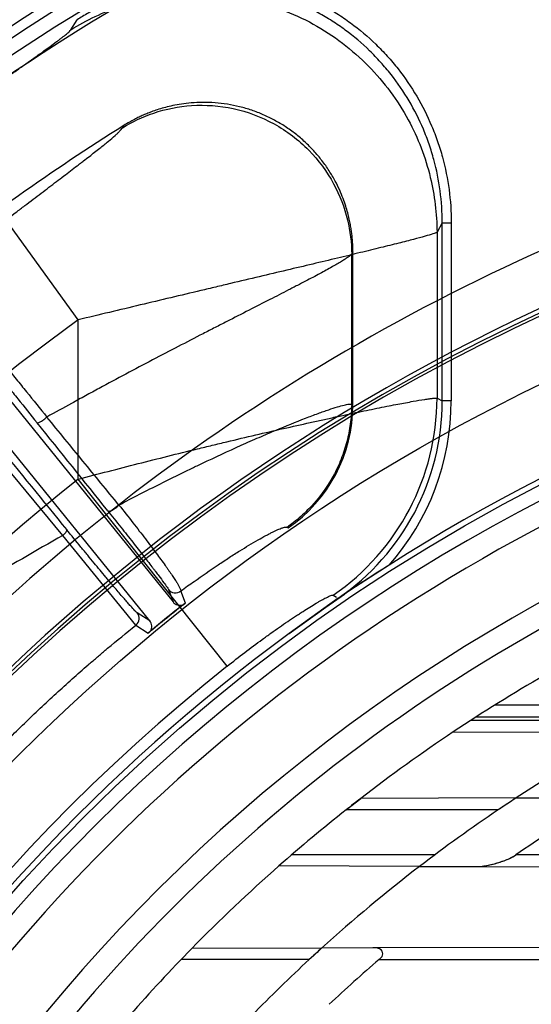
# Model space of a CAD drawing. Header units: millimetres. Extents: x 0 to 297, y 0 to 210.
# Tile 26 of 256: x 142.716 to 142.852, y 91.271 to 91.534. Entities that reach past the tile are written whole.
import ezdxf

# ---------------------------------------------------------------- set-up
doc = ezdxf.new("R2010")
doc.units = ezdxf.units.MM
doc.header["$LTSCALE"] = 16.335
doc.layers.get('0').update_dxf_attribs({"linetype": 'CONTINUOUS'})
for name, color, linetype in [('01_GLOBAL', 7, 'CONTINUOUS'), ('INTFCLR_144815', 7, 'CONTINUOUS'), ('INTFCLR_72935', 7, 'CONTINUOUS')]:
    doc.layers.add(name, color=color, linetype=linetype)

msp = doc.modelspace()

# ---------------------------------------------------------------- linework, layer by layer
at = {"color": 7, "linetype": 'Continuous'}
msp.add_circle((144.2368034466, 92.193132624), 3.04, dxfattribs=at)
at = {"color": 9, "linetype": 'Continuous'}
msp.add_arc((144.2368034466, 92.193132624), 3.001038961, 182.9674534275, 267.0325465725, dxfattribs=at)
at = {"layer": '01_GLOBAL', "color": 7, "linetype": 'Continuous'}
msp.add_circle((144.2368034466, 92.193132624), 3.08, dxfattribs=at)
at = {"layer": 'INTFCLR_144815', "color": 9, "linetype": 'Continuous'}
for p, q in [((142.7292260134, 91.53160526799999), (142.7308600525, 91.53427452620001)), ((142.731190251, 91.4539837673), (142.6937106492, 91.505753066)), ((142.7429875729, 91.50535820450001), (142.7433511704, 91.5059763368)), ((142.8284605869, 91.47996270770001), (142.8270586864, 91.477437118)), ((142.828460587, 91.4322935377), (142.828460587, 91.47996270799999)), ((142.828460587, 91.47996270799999), (142.8308572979, 91.47996270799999)), ((142.8308572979, 91.47996270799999), (142.8308572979, 91.4322935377)), ((142.8270586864, 91.477437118), (142.8270586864, 91.43303177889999)), ((142.8045797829, 91.4721736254), (142.804250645, 91.47157721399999)), ((142.8042506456, 91.4314227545), (142.8042506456, 91.47157707)), ((142.7311902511, 91.411369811), (142.7311902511, 91.4539837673)), ((142.8270586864, 91.43303177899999), (142.8284605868, 91.4322935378)), ((142.8042506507, 91.4314227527), (142.8045797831, 91.43124952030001)), ((142.8308572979, 91.4322935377), (142.828460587, 91.4322935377)), ((142.7270962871, 91.3963204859), (142.70781125, 91.4195085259)), ((142.7709627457, 91.36134052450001), (142.731190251, 91.411369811)), ((142.746567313, 91.37229836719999), (142.7270962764, 91.3963204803)), ((142.7552588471, 91.3818620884), (142.756508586, 91.3785200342)), ((142.7598263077, 91.37823446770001), (142.7586047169, 91.38148785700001)), ((142.7502914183, 91.37348547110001), (142.7468964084, 91.37564851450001)), ((142.7465673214, 91.3722983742), (142.7498809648, 91.37018088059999))]:
    msp.add_line(p, q, dxfattribs=at)
at = {"layer": 'INTFCLR_144815', "color": 6, "linetype": 'Continuous'}
for p, q in [((142.8045797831, 91.43124952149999), (142.8045797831, 91.4721736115)), ((142.6877201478, 91.4634666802), (142.7565085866, 91.3785200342)), ((142.7502914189, 91.37348547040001), (142.6815005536, 91.4584351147)), ((142.7869255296, 91.3984993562), (142.7872443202, 91.3983190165)), ((142.7993427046, 91.3803572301), (142.8002308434, 91.37983270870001)), ((142.7591937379, 91.37777329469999), (142.7597837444, 91.37820111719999)), ((142.8006742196, 91.3795706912), (142.7875254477, 91.3700903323)), ((142.7875254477, 91.3700903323), (142.797339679, 91.37717934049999)), ((142.7504635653, 91.3707037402), (142.7499262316, 91.3702187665))]:
    msp.add_line(p, q, dxfattribs=at)
at = {"layer": 'INTFCLR_144815', "color": 7, "linetype": 'Continuous'}
for p, q in [((142.8142576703, 91.3884075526), (142.8040249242, 91.38176174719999)), ((142.797339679, 91.37717934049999), (142.8023416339, 91.38063689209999)), ((142.8040249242, 91.38176174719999), (142.7973396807, 91.3771792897))]:
    msp.add_line(p, q, dxfattribs=at)
at = {"layer": 'INTFCLR_144815', "color": 6, "linetype": 'Continuous'}
for radius in [0.5104906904, 0.4864760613]:
    msp.add_circle((143.076579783, 90.97690896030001), radius, dxfattribs=at)
for centre, radius, start, end in [((143.076579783, 90.97690896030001), 0.7037433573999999, 313.9937911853, 154.5150993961), ((143.076579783, 90.97690896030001), 0.6797433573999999, 312.9543589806, 154.5144414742), ((143.076579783, 90.97690896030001), 0.6747273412, 71.6563998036, 156.0440844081), ((143.076579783, 90.97690896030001), 0.6638812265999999, 70.9981667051, 162.0018332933), ((143.076579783, 90.97690896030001), 0.6572577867, 108.7136429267, 257.7559644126), ((143.076579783, 90.97690896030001), 0.5288304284, 45.0000000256, 314.9999999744), ((143.076579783, 90.97690896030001), 0.5278840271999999, 44.999999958, 315.000000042), ((143.076579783, 90.97690896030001), 0.5271191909, 44.99999997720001, 315.0000000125), ((143.0769374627, 90.9761686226), 0.62608, 122.1960171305, 128.3949436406), ((143.076579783, 90.97690896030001), 0.488, 100.6326298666, 122.5166912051), ((142.7646415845, 91.43124584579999), 0.0399380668, 304.4677850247, 0.0052731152), ((143.076579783, 90.97690896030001), 0.4765351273, 115.6072723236, 154.3927276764), ((143.076579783, 90.97690896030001), 0.4525204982, 117.0737153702, 152.9262846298), ((143.076579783, 90.97690896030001), 0.5112679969, 128.2829108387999, 129.7170891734), ((143.076579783, 90.97690896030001), 0.5112984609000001, 128.3705705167, 129.6294295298), ((142.7583749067, 91.38002951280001), 0.0024003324, 218.9659111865, 289.9469422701), ((142.7484268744, 91.37197379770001), 0.002400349, 328.0528096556, 39.0332866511), ((143.076579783, 90.97690896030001), 0.488, 126.3221328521, 169.3673701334)]:
    msp.add_arc(centre, radius, start, end, dxfattribs=at)
at = {"layer": 'INTFCLR_144815', "color": 9, "linetype": 'Continuous'}
for centre, radius, start, end in [((143.076579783, 90.97690896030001), 0.6987965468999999, 71.617857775, 156.0236179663), ((143.0765797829, 90.97690896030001), 0.6907968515, 71.6178577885, 156.0236179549), ((143.076579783, 90.97690896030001), 0.6611483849, 70.768222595, 162.2317774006), ((143.076579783, 90.97690896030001), 0.6532473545, 107.7076787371, 136.2923212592), ((143.076579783, 90.97690896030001), 0.6528896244, 125.9035433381, 247.5002459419), ((143.076579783, 90.97690896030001), 0.5429069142, 108.4596803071, 135.5403197), ((143.0765797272, 90.9769089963), 0.5889772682, 125.9035433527, 247.5002459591), ((142.7629596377, 91.4331300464), 0.0640992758, 304.5834742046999, 359.9121624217), ((142.7645668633, 91.4322837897), 0.0638936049, 304.4104059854, 0.0087414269), ((142.7645625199, 91.43228641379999), 0.0662945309, 318.5567637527, 0.0061576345), ((133.4617849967, 83.8304966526), 11.9786661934, 39.2190867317, 39.36456496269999), ((132.5290736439, 83.2350422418), 13.0750982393, 38.6595564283, 38.7917728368), ((154.3409621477, 100.8821236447), 14.9936722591, 219.1244210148, 219.2387337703), ((143.0765797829, 90.97690896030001), 0.5550226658, 128.484146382, 209.9999999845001), ((143.0512995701, 90.8179568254), 0.6630327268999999, 119.2729300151, 123.5966858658), ((142.7571219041, 91.3833760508), 0.0024007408, 219.0980931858, 308.1428123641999), ((142.7450281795, 91.3741409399), 0.0024007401, 309.8728645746, 38.9019293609), ((143.076579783, 90.97690896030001), 0.4911103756, 128.4841463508, 246.0405071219)]:
    msp.add_arc(centre, radius, start, end, dxfattribs=at)
at = {"layer": 'INTFCLR_144815', "color": 7, "linetype": 'Continuous'}
for centre, radius, start, end in [((143.2092985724, 90.7681956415), 0.7353368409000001, 122.4948940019, 123.1305035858), ((143.0990320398, 90.9377197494), 0.533106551, 123.1641191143, 123.5987706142), ((143.0239075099, 91.05091616), 0.397249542, 123.6083194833, 123.9003278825)]:
    msp.add_arc(centre, radius, start, end, dxfattribs=at)
at = {"layer": 'INTFCLR_144815', "color": 9, "linetype": 'Continuous'}
for points, knots in [([(142.7539063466, 91.54544652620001), (142.7545144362, 91.5455466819), (142.7558591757, 91.5457490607), (142.758700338, 91.54608738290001), (142.7638735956, 91.5464389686), (142.7697574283, 91.5462502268), (142.7748799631, 91.5455704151), (142.77779849, 91.5450322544), (142.7821747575, 91.54407097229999), (142.7885203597, 91.5421008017), (142.794535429, 91.5393140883), (142.7984018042, 91.5371105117), (142.8009452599, 91.53554437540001), (142.8052189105, 91.5326024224), (142.8097078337, 91.5287960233), (142.8132943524, 91.5250789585), (142.8152431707, 91.52284415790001), (142.8180714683, 91.51937033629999), (142.8218189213, 91.51387592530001), (142.8247971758, 91.50795745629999), (142.8264573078, 91.5038338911), (142.8274781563, 91.5010297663), (142.8290069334, 91.49606194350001), (142.8304594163, 91.4888496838), (142.830857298, 91.4829472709), (142.8308572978, 91.47996270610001)], [0, 0, 0, 0, 0.016043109, 0.0353363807, 0.0739229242, 0.1510960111, 0.1896825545, 0.2089758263, 0.228269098, 0.3054421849, 0.3826152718, 0.4019085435, 0.4212018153, 0.4597883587, 0.5369614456, 0.5755479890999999, 0.5948412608, 0.6141345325, 0.6913076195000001, 0.7684807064, 0.7877739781, 0.8070672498, 0.8456537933, 0.9228268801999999, 1, 1, 1, 1]), ([(142.828460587, 91.47996270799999), (142.8284610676, 91.4828144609), (142.8280838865, 91.48851129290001), (142.8266724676, 91.49551245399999), (142.8252042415, 91.50028149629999), (142.8242253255, 91.5029723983), (142.8226315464, 91.5069351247), (142.8197483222, 91.5126736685), (142.8161234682, 91.5179797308), (142.8134204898, 91.5213005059), (142.8115440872, 91.5234533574), (142.8080896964, 91.5270360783), (142.803735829, 91.5307272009), (142.7996273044, 91.5335533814), (142.797189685, 91.53505445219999), (142.7934775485, 91.5371708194), (142.7876512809, 91.53987345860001), (142.7815125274, 91.5417725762), (142.7773309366, 91.54269035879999), (142.774521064, 91.543208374), (142.7695858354, 91.5438637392), (142.7638800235, 91.5440449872), (142.7589047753, 91.54370384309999), (142.7560620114, 91.5433646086), (142.751836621, 91.54271601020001), (142.7455902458, 91.5412166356), (142.7395953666, 91.5389009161), (142.7357432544, 91.5370317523), (142.7334539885, 91.5358256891), (142.7318403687, 91.5348810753), (142.7308600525, 91.53427452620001)], [0, 0, 0, 0, 0.0629375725, 0.1255753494, 0.1571468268, 0.1729892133, 0.1887582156, 0.2514024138, 0.3142666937, 0.330114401, 0.3458910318, 0.3772805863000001, 0.4398855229, 0.4714188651, 0.487268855, 0.5030518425, 0.5657148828, 0.6285499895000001, 0.6444013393, 0.6601890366, 0.6915950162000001, 0.754210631, 0.7857360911, 0.8015890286, 0.8173816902, 0.8800725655, 0.942904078, 0.9587583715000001, 0.9745582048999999, 1, 1, 1, 1]), ([(142.7292260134, 91.5316052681), (142.7334143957, 91.53419929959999), (142.7429462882, 91.5386653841), (142.7591806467, 91.5418248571), (142.7769974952, 91.5404645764), (142.7944075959, 91.53389772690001), (142.8092133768, 91.5226272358), (142.819822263, 91.5082487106), (142.825760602, 91.4928126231), (142.8270343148, 91.4823636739), (142.8270586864, 91.477437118)], [0, 0, 0, 0, 0.1091739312, 0.2308407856, 0.3625742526, 0.4999999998, 0.637425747, 0.7691592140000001, 0.8908260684, 1, 1, 1, 1]), ([(142.6937106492, 91.505753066), (142.6947350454, 91.50649472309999), (142.6967733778, 91.5079665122), (142.6998176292, 91.5101534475), (142.7028293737, 91.51230667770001), (142.7053190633, 91.5140789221), (142.7072923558, 91.5154798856), (142.709219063, 91.5168456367), (142.7115588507, 91.51850095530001), (142.7142715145, 91.52041797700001), (142.7168500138, 91.52224123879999), (142.7189101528, 91.5237024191), (142.7204791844, 91.5248209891), (142.7219144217, 91.5258483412), (142.7235540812, 91.52703223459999), (142.7250797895, 91.5281536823), (142.7261630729, 91.5289680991), (142.7270440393, 91.5296448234), (142.7279361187, 91.5303491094), (142.7287167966, 91.5310349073), (142.7291191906, 91.53142928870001), (142.7292260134, 91.5316052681)], [0, 0, 0, 0, 0.0863229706, 0.1716062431, 0.2558480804, 0.3390274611, 0.3802000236, 0.4210306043, 0.5002259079, 0.5758309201, 0.6477553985, 0.7157787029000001, 0.7482262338, 0.779280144, 0.8362536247, 0.8862647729, 0.9085268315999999, 0.9287496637, 0.9621161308, 0.9859485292, 1, 1, 1, 1]), ([(142.7429875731, 91.50535820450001), (142.7456026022, 91.5069903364), (142.7515586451, 91.5098051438), (142.7617144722, 91.5118131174), (142.7728720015, 91.51098978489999), (142.7837826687, 91.5068995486), (142.7930645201, 91.49985540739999), (142.7997153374, 91.49085902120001), (142.8034371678, 91.48119875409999), (142.8042353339, 91.47465960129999), (142.8042506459, 91.4715770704)], [0, 0, 0, 0, 0.1091208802, 0.2307725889, 0.3625282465, 0.5000000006, 0.6374717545, 0.7692274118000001, 0.8908791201, 1, 1, 1, 1]), ([(142.6916176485, 91.4646047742), (142.6918074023, 91.4647596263), (142.6928675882, 91.4656240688), (142.6972939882, 91.469215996), (142.7031781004, 91.4739019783), (142.7097927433, 91.479068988), (142.7133915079, 91.4818496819), (142.7157398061, 91.48365413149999), (142.7172500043, 91.4848122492), (142.7197875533, 91.48675290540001), (142.7232593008, 91.48939652), (142.7271937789, 91.4923855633), (142.7299937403, 91.49451750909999), (142.7317543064, 91.4958656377), (142.7328360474, 91.4966962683), (142.7345659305, 91.4980311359), (142.7367906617, 91.49976979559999), (142.7390902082, 91.501622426), (142.7406863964, 91.50297706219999), (142.7417010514, 91.5039049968), (142.7423714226, 91.5045733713), (142.7428029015, 91.5050439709), (142.7429875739, 91.50535820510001)], [0, 0, 0, 0, 0.0111983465, 0.0625455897, 0.2606379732, 0.3551119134, 0.4463183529, 0.468578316, 0.4905196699, 0.5333346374, 0.6146422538, 0.6900381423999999, 0.7592544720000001, 0.7755500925, 0.7914251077, 0.8216135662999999, 0.8754548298, 0.9205247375, 0.9566143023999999, 0.97118213, 0.9833349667, 1, 1, 1, 1]), ([(142.8270586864, 91.477437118), (142.8267276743, 91.4772374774), (142.8256496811, 91.4768969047), (142.8235787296, 91.47625245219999), (142.8212115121, 91.47562329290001), (142.8188535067, 91.4750061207), (142.8159326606, 91.4742614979), (142.8118196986, 91.4732380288), (142.8074077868, 91.472163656), (142.8035408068, 91.47123123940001), (142.7993052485, 91.4702155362), (142.7937436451, 91.468889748), (142.7867827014, 91.4672374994), (142.7794564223, 91.4655021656), (142.7731343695, 91.46400398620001), (142.7679262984, 91.4627688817), (142.7625931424, 91.4615022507), (142.7558634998, 91.45990104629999), (142.7477186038, 91.4579564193), (142.7394836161, 91.4559814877), (142.7339644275, 91.45465320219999), (142.7311902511, 91.4539837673)], [0, 0, 0, 0, 0.0117477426, 0.0339399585, 0.066203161, 0.0860529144, 0.1080404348, 0.1578006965, 0.2148647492, 0.2460383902, 0.2786896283, 0.3472360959, 0.4197960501, 0.4961159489, 0.5760482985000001, 0.6172495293, 0.6587834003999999, 0.7426356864, 0.8274782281, 0.9132705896, 1, 1, 1, 1]), ([(142.8042506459, 91.4715770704), (142.8039850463, 91.4712559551), (142.8033846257, 91.470814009), (142.8024655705, 91.4701829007), (142.8010472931, 91.4692993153), (142.7988188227, 91.4680150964), (142.7956100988, 91.4662669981), (142.792504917, 91.46462986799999), (142.7900879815, 91.46337348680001), (142.7885747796, 91.4625912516), (142.78610969, 91.4613210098), (142.7821900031, 91.4593146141), (142.7766820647, 91.45650498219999), (142.7718192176, 91.4540211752), (142.7682629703, 91.45219799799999), (142.7661465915, 91.4511103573), (142.7628577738, 91.4494171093), (142.7578178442, 91.4468091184), (142.7485576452, 91.4419679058), (142.740304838, 91.4375732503), (142.7331118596, 91.4336723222), (142.7284437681, 91.43112121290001), (142.7250051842, 91.42922122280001), (142.7228032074, 91.4279956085)], [0, 0, 0, 0, 0.013526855, 0.0238058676, 0.0363092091, 0.06770369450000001, 0.1073118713, 0.1548991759, 0.1816510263, 0.1957317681, 0.2101926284, 0.2716665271, 0.3386648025, 0.4108982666, 0.448913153, 0.4683867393, 0.4881369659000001, 0.5689864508, 0.6525880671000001, 0.8273224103, 0.8724787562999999, 0.9181978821, 1, 1, 1, 1]), ([(142.6916179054, 91.46460498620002), (142.6917670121, 91.4645551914), (142.6921268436, 91.46425469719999), (142.6927843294, 91.4636622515), (142.6934929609, 91.4629323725), (142.6941969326, 91.4621899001), (142.6956505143, 91.46061763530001), (142.6971993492, 91.4588678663), (142.6988602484, 91.4569593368), (142.7001999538, 91.4554076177), (142.7019885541, 91.4533147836), (142.7038446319, 91.4511193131), (142.7054175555, 91.4492465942), (142.7079818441, 91.4461799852), (142.7105864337, 91.4430310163), (142.7132285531, 91.4398125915), (142.7150604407, 91.4375733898), (142.7182639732, 91.4336387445), (142.7209940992, 91.4302539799), (142.7228031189, 91.42799556)], [0, 0, 0, 0, 0.0097983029, 0.028326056, 0.0557697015, 0.0729163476, 0.0921524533, 0.1892020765, 0.2185665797, 0.2498476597, 0.316979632, 0.3901591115, 0.4290389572, 0.4694153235, 0.6393187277, 0.6837488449, 0.7289568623, 0.819642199, 1, 1, 1, 1]), ([(142.6912375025, 91.46121320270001), (142.6915905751, 91.4609864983), (142.6921198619, 91.46031859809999), (142.6928661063, 91.4595324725), (142.6934992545, 91.4588087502), (142.6948232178, 91.45729622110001), (142.6962465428, 91.4556242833), (142.6977807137, 91.4538085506), (142.6990207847, 91.4523339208), (142.7006805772, 91.4503487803), (142.7024074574, 91.44827023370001), (142.7038730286, 91.44649911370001), (142.7062649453, 91.443600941), (142.7087010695, 91.44063069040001), (142.711175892, 91.43759801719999), (142.7128931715, 91.43548925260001), (142.7158993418, 91.4317864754), (142.7184665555, 91.42860554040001), (142.7201704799, 91.4264854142)], [0, 0, 0, 0, 0.0278420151, 0.055214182, 0.07234612, 0.09156942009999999, 0.1886366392, 0.2180094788, 0.2493062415, 0.3164850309, 0.3897110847, 0.4286186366, 0.4690269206, 0.6390579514, 0.6835215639, 0.7287628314, 0.8195145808, 1, 1, 1, 1]), ([(142.731190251, 91.411369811), (142.7365147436, 91.4127827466), (142.7471235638, 91.41553614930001), (142.7590695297, 91.41851928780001), (142.76698917, 91.42044495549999), (142.772170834, 91.4216910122), (142.7785062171, 91.42318998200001), (142.7859043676, 91.42490039), (142.791889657, 91.42625056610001), (142.7965144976, 91.4272732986), (142.8008375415, 91.4282154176), (142.8058828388, 91.4292907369), (142.8106758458, 91.43027781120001), (142.8141876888, 91.43097736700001), (142.817181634, 91.43155805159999), (142.8203666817, 91.4321511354), (142.8231660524, 91.4326203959), (142.8249332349, 91.4328847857), (142.826009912, 91.4329979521), (142.826701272, 91.4330944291), (142.8270586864, 91.43303177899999)], [0, 0, 0, 0, 0.1680514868, 0.3343503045, 0.3756103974, 0.4166883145, 0.4969290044, 0.5742135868, 0.6483294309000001, 0.6841041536, 0.7187079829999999, 0.7833040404, 0.8414723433, 0.8679916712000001, 0.8925400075, 0.9345119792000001, 0.9667988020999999, 0.9791837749, 0.9889304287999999, 1, 1, 1, 1]), ([(142.742063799, 91.4044566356), (142.7457334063, 91.4063907), (142.7512572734, 91.40923010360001), (142.7577934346, 91.41246978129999), (142.7615367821, 91.4142869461), (142.7668698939, 91.416840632), (142.7728428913, 91.4196071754), (142.7786982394, 91.42219943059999), (142.7818141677, 91.4235447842), (142.7859326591, 91.42529355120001), (142.7903940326, 91.42711341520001), (142.794639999, 91.428722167), (142.7967002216, 91.4294653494), (142.7984324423, 91.4300674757), (142.8002654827, 91.4306631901), (142.8020796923, 91.43118192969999), (142.803329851, 91.4314306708), (142.8040255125, 91.43150174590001), (142.8042506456, 91.4314227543)], [0, 0, 0, 0, 0.1830867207, 0.2741106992, 0.3219798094, 0.366746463, 0.5350958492, 0.6124909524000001, 0.6493768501, 0.6848960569, 0.8099805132, 0.8620109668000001, 0.8852863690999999, 0.9066552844, 0.9429263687, 0.9704975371, 0.9894692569, 1, 1, 1, 1]), ([(142.8042506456, 91.4314227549), (142.8042483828, 91.4298530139), (142.8040550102, 91.4266761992), (142.8031991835, 91.42193888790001), (142.8017493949, 91.41727126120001), (142.7990669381, 91.41129942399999), (142.7953092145, 91.4058880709), (142.7912814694, 91.40189791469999), (142.7891343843, 91.40011973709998), (142.7878816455, 91.3991722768), (142.7872456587, 91.3987199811), (142.7869255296, 91.3984993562)], [0, 0, 0, 0, 0.1218433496, 0.2463731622, 0.372813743, 0.5002064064, 0.7535677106, 0.8780975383, 0.9394348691, 0.9698221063, 1, 1, 1, 1]), ([(142.7201704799, 91.4264854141), (142.7202419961, 91.42641061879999), (142.7206650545, 91.4265053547), (142.7212268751, 91.4268072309), (142.7220253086, 91.4273374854), (142.7225506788, 91.4277695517), (142.7228031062, 91.42799555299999)], [0, 0, 0, 0, 0.1000722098, 0.3372385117, 0.6723541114, 1, 1, 1, 1]), ([(142.7390459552, 91.4029464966), (142.7391415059, 91.4028400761), (142.7396466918, 91.40281521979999), (142.7403745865, 91.4031478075), (142.7412594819, 91.4037046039), (142.741816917, 91.404199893), (142.7420637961, 91.4044566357)], [0, 0, 0, 0, 0.1216717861, 0.3671288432, 0.6969875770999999, 1, 1, 1, 1]), ([(142.7420637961, 91.4044566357), (142.7433065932, 91.4028840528), (142.7451219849, 91.4005721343), (142.7474693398, 91.39754553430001), (142.7490909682, 91.39543485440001), (142.7506022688, 91.3934470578), (142.7523790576, 91.391081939), (142.7538144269, 91.3891334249), (142.754937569, 91.387565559), (142.755561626, 91.3866835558), (142.7562558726, 91.38568342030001), (142.7569788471, 91.38460119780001), (142.7576988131, 91.38348132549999), (142.7582456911, 91.3824962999), (142.7586170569, 91.3817501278), (142.7586047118, 91.3814878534)], [0, 0, 0, 0, 0.211969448, 0.3108560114, 0.4050527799, 0.4934507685, 0.57492675, 0.7178870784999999, 0.7493730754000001, 0.7788808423, 0.8321570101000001, 0.8780589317, 0.9167154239, 0.9722330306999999, 1, 1, 1, 1]), ([(142.7390459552, 91.4029464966), (142.7402229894, 91.4014750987), (142.7419455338, 91.3993146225), (142.7441818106, 91.3964929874), (142.7457317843, 91.394528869), (142.7471816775, 91.3926828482), (142.7488930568, 91.3904920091), (142.7502855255, 91.38869430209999), (142.751387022, 91.38725555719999), (142.7520025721, 91.3864480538), (142.7528960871, 91.3852630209), (142.7539264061, 91.3838914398), (142.7547556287, 91.3826824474), (142.7551758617, 91.3820813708), (142.7552588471, 91.3818620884)], [0, 0, 0, 0, 0.2124574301, 0.3115516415, 0.4059542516, 0.4945717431, 0.5762226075, 0.7194149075, 0.7509600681, 0.7805344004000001, 0.8338925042, 0.9183736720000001, 0.9735637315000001, 1, 1, 1, 1]), ([(142.7586046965, 91.3814878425), (142.7592079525, 91.38192788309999), (142.7603771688, 91.3827746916), (142.7636736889, 91.3851282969), (142.7673734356, 91.3876814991), (142.7710183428, 91.3900799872), (142.7729541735, 91.3913215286), (142.775501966, 91.392926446), (142.7782673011, 91.39459748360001), (142.7809184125, 91.39607760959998), (142.7822022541, 91.3967578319), (142.7832787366, 91.3973050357), (142.7844154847, 91.3978455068), (142.7855536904, 91.39830700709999), (142.7863307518, 91.3985343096), (142.7867931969, 91.3985740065), (142.7869255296, 91.3984993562)], [0, 0, 0, 0, 0.0674295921, 0.1303666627, 0.3657763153, 0.4733002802, 0.5243751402, 0.5734502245, 0.7452209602, 0.8160656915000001, 0.8475983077, 0.8764366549, 0.9250528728, 0.9615641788, 0.9862795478, 1, 1, 1, 1]), ([(142.7270962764, 91.3963204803), (142.7272610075, 91.39647451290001), (142.7276158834, 91.3968387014), (142.727981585, 91.397273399), (142.7281799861, 91.3977265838), (142.7281075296, 91.3978306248)], [0, 0, 0, 0, 0.3626151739, 0.7961474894, 1, 1, 1, 1]), ([(142.7468964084, 91.37564851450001), (142.7466775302, 91.3757882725), (142.7461280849, 91.37640717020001), (142.7453021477, 91.37727657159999), (142.7443718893, 91.3783395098), (142.7430657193, 91.3798388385), (142.7415926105, 91.3815669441), (142.7401921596, 91.3832244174), (142.7392833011, 91.38430553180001), (142.7377574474, 91.38612585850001), (142.7358956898, 91.3883627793), (142.7339813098, 91.3906770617), (142.7328067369, 91.3921011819), (142.7309366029, 91.39437295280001), (142.7293691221, 91.3962859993), (142.7281075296, 91.3978306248)], [0, 0, 0, 0, 0.0267919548, 0.0840430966, 0.1245229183, 0.1723029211, 0.2892714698, 0.358745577, 0.3961765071, 0.4349835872, 0.6037962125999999, 0.6964270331, 0.7448446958, 0.7942452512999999, 1, 1, 1, 1]), ([(142.7709627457, 91.36134052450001), (142.7725235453, 91.36258132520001), (142.7756341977, 91.3650044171), (142.7791777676, 91.36765119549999), (142.7815281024, 91.3693582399), (142.7830566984, 91.37045564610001), (142.7849261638, 91.371774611), (142.7871136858, 91.373280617), (142.7888871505, 91.37447000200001), (142.7902583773, 91.3753696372), (142.7915359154, 91.3761950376), (142.793027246, 91.37713558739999), (142.7944510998, 91.3780001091), (142.7954956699, 91.3786105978), (142.7963827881, 91.37911463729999), (142.7974353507, 91.3796801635), (142.7984129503, 91.3801603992), (142.7990475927, 91.38036430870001), (142.7992797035, 91.38039428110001), (142.7993427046, 91.3803572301)], [0, 0, 0, 0, 0.1744709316, 0.344996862, 0.386984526, 0.4286486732, 0.5096509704, 0.5871770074, 0.6610316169, 0.6964942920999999, 0.7306793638, 0.794118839, 0.8507716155, 0.8764124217, 0.9000085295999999, 0.9399666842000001, 0.9814709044, 0.9936046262, 1, 1, 1, 1]), ([(142.7126189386, 91.3419445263), (142.7153838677, 91.34470122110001), (142.7209574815, 91.3501096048), (142.7280872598, 91.356657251), (142.7331362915, 91.3611027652), (142.7360263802, 91.3635936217), (142.7377539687, 91.3650614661), (142.7412403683, 91.36799417), (142.7440322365, 91.37027840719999), (142.7465673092, 91.3722983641)], [0, 0, 0, 0, 0.2570830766, 0.511298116, 0.6373032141, 0.7000207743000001, 0.7625178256, 0.7865693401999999, 1, 1, 1, 1])]:
    msp.add_open_spline(points, degree=3, knots=knots, dxfattribs=at)
at = {"layer": 'INTFCLR_144815', "color": 6, "linetype": 'Continuous'}
msp.add_open_spline([(142.8045797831, 91.4721736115), (142.8045797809, 91.47276297), (142.8045554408, 91.4738719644), (142.804456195, 91.47543913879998), (142.8043167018, 91.47683263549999), (142.8041400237, 91.4781570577), (142.8039128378, 91.4795192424), (142.8036081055, 91.4810138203), (142.8032017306, 91.4826666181), (142.80266405, 91.4844964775), (142.8019559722, 91.486523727), (142.8010257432, 91.4887692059), (142.7998029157, 91.49125517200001), (142.7982397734, 91.4939175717), (142.7963459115, 91.49661321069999), (142.794188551, 91.4991915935), (142.7918245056, 91.5015763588), (142.7892719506, 91.50375078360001), (142.7865474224, 91.5057016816), (142.7836704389, 91.50741542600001), (142.7806619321, 91.5088803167), (142.7775416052, 91.51008742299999), (142.7743310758, 91.51102835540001), (142.7710543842, 91.51169634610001), (142.7677361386, 91.5120874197), (142.7644998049, 91.51219639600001), (142.7614975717, 91.5120579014), (142.7588475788, 91.51174631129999), (142.7565412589, 91.51132877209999), (142.7545238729, 91.51084822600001), (142.7527535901, 91.5103346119), (142.7511935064, 91.50980789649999), (142.7498136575, 91.50928177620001), (142.7485777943, 91.50876069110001), (142.7473906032, 91.5082151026), (142.7461555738, 91.50759852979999), (142.7447899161, 91.5068538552), (142.7438462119, 91.5062881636), (142.7433511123, 91.50597643)], degree=3, knots=[0, 0, 0, 0, 0.0207414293, 0.0390233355, 0.0552516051, 0.0700182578, 0.08603948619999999, 0.1038440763, 0.1236867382, 0.1459214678, 0.1709403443, 0.1992233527, 0.2314082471, 0.2683650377, 0.3077640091, 0.347211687, 0.3865404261, 0.4258013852, 0.4650810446, 0.5043329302, 0.5435147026, 0.5827060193, 0.621939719, 0.6611175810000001, 0.7002572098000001, 0.7393909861, 0.7749448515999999, 0.8059263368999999, 0.83322735, 0.8573847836, 0.8788790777, 0.8980759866, 0.9153179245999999, 0.9308390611, 0.9452695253, 0.9612929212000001, 0.979409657, 1, 1, 1, 1], dxfattribs=at)
at = {"layer": 'INTFCLR_72935', "color": 9, "linetype": 'Continuous'}
for p, q in [((142.8916080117, 91.3509089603), (142.8424470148, 91.3509089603)), ((142.8361756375, 91.34690896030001), (142.9387422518, 91.34690896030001)), ((142.8850196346, 91.34757763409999), (142.837465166, 91.3477436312)), ((142.8314044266, 91.34376478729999), (142.9214020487, 91.343450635)), ((142.8482206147, 91.3261118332), (142.806667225, 91.3259667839)), ((142.8433962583, 91.32290896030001), (142.8027583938, 91.32290896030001)), ((142.8265106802, 91.31090896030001), (142.7882429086, 91.31090896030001)), ((142.9941535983, 91.31090896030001), (142.8481505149, 91.31090896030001)), ((142.8224062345, 91.307796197), (142.7848248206, 91.30792738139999)), ((142.8374067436, 91.3077438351), (142.9283812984, 91.3074262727)), ((142.7962293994, 91.2859303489), (142.7615006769, 91.2858091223)), ((142.8881337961, 91.2862511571), (142.8098743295, 91.2859779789)), ((142.7929346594, 91.2829089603), (142.7586833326, 91.2829089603)), ((142.8115871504, 91.2829089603), (142.9134437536, 91.2829089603))]:
    msp.add_line(p, q, dxfattribs=at)
at = {"layer": 'INTFCLR_72935', "color": 7, "linetype": 'Continuous'}
for p, q in [((142.8039998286, 91.3238878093), (142.806667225, 91.3259667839)), ((142.8027583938, 91.32290896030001), (142.8039998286, 91.3238878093)), ((142.8448772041, 91.32390243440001), (142.8433962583, 91.32290896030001)), ((142.7962293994, 91.2859303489), (142.7940133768, 91.2839053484)), ((142.7940133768, 91.2839053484), (142.7929346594, 91.2829089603))]:
    msp.add_line(p, q, dxfattribs=at)
at = {"layer": 'INTFCLR_72935', "color": 6, "linetype": 'Continuous'}
for p, q in [((142.8482206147, 91.3261118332), (142.8652237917, 91.32617118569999)), ((142.8224062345, 91.307796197), (142.8374067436, 91.3077438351)), ((142.8098743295, 91.2859779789), (142.7962293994, 91.2859303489))]:
    msp.add_line(p, q, dxfattribs=at)
for centre, radius, start, end in [((143.076579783, 90.97690896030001), 0.4827613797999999, 90, 270.0000000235), ((143.076579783, 90.97690896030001), 0.4587930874, 90, 270.0000000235), ((143.076579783, 90.97690896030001), 0.441241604, 120.0328200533, 123.7554123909), ((143.076579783, 90.97690896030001), 0.441241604, 128.3577852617, 131.3924968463), ((143.076579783, 90.97690896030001), 0.417241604, 123.9776385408, 127.5299422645), ((143.0748572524, 90.97700478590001), 0.4035937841, 121.0119110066, 124.1748372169), ((143.076579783, 90.97690896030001), 0.441241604, 135.5673519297, 138.7108679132), ((143.076579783, 90.97690896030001), 0.417241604, 132.8288179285, 135.7698571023), ((143.0748736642, 90.9769679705), 0.4036330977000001, 130.714608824, 133.2611117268)]:
    msp.add_arc(centre, radius, start, end, dxfattribs=at)
at = {"layer": 'INTFCLR_72935', "color": 9, "linetype": 'Continuous'}
for radius, start, end in [(0.4172416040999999, 89.99999997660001, 123.1824438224), (0.441241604, 123.7554123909, 127.7133577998), (0.3372409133, 90.00000000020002, 157.5066823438), (0.441241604, 131.3924968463, 135.5673519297), (0.417241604, 127.5299422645, 132.2149436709)]:
    msp.add_arc((143.076579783, 90.97690896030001), radius, start, end, dxfattribs=at)
at = {"layer": 'INTFCLR_72935', "color": 7, "linetype": 'Continuous'}
for centre, radius, start, end in [((143.076579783, 90.97690896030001), 0.441241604, 127.7133577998, 128.3577852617), ((143.0763332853, 90.9772252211), 0.4408406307, 127.7131577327, 128.1535755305), ((143.076579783, 90.97690896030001), 0.417241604, 123.1824438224, 123.9776385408), ((143.0761896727, 90.9774992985), 0.4165340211, 123.1819762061, 123.7336642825), ((143.0630228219, 90.9974242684), 0.3926518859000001, 123.1652124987, 123.7499856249), ((143.076579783, 90.97690896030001), 0.417241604, 132.2149436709, 132.8288179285)]:
    msp.add_arc(centre, radius, start, end, dxfattribs=at)
for points, knots in [([(142.8374079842, 91.3077420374), (142.8378592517, 91.3077383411), (142.8388445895, 91.3077986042), (142.8404006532, 91.308024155), (142.8420204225, 91.3083789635), (142.8435673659, 91.3088196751), (142.8456424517, 91.30954658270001), (142.8471763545, 91.310243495), (142.8481512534, 91.3109084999)], [0, 0, 0, 0, 0.1196412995, 0.2611287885, 0.4165286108, 0.5589271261, 0.6871364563, 1, 1, 1, 1]), ([(142.8414529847, 91.30826258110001), (142.8420317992, 91.3083940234), (142.8432104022, 91.30870580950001), (142.8448697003, 91.3092670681), (142.8465493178, 91.3099666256), (142.8475960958, 91.3105488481), (142.8481505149, 91.31090896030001)], [0, 0, 0, 0, 0.2461425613, 0.5051186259, 0.7258428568, 1, 1, 1, 1]), ([(142.8374067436, 91.3077438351), (142.8382497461, 91.3077408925), (142.8396116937, 91.3078845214), (142.8409471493, 91.30814845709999), (142.8414529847, 91.30826258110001)], [0, 0, 0, 0, 0.6191495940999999, 1, 1, 1, 1])]:
    msp.add_open_spline(points, degree=3, knots=knots, dxfattribs=at)
at = {"layer": 'INTFCLR_72935', "color": 6, "linetype": 'Continuous'}
for points, knots in [([(142.8115871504, 91.2829089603), (142.8119639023, 91.28323318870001), (142.8128180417, 91.2839225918), (142.8122423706, 91.28605787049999), (142.8106615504, 91.2859807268), (142.8098743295, 91.2859779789)], [0, 0, 0, 0, 0.2820959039, 0.5532242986, 1, 1, 1, 1]), ([(142.7719613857, 91.07259711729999), (142.7729006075, 91.07546244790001), (142.7748635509, 91.08116576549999), (142.778058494, 91.0896299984), (142.7815012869, 91.0979964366), (142.7851889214, 91.1062577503), (142.7891181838, 91.1144067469), (142.7932856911, 91.12243640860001), (142.797687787, 91.1303396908), (142.8023207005, 91.1381098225), (142.8071803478, 91.1457399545), (142.8122625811, 91.15322357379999), (142.8175629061, 91.1605540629), (142.8230768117, 91.16772518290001), (142.8287994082, 91.1747305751), (142.8347258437, 91.1815643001), (142.8408508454, 91.1882202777), (142.8471692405, 91.1946928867), (142.8536753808, 91.2009763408), (142.8603637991, 91.2070653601), (142.8672284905, 91.21295447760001), (142.8742637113, 91.21863876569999), (142.8814631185, 91.22411309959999), (142.8888207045, 91.2293729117), (142.8963298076, 91.2344134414), (142.9039841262, 91.23923046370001), (142.9117767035, 91.24381961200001), (142.9197010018, 91.2481770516), (142.9277499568, 91.25229891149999), (142.9359167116, 91.25618169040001), (142.9441940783, 91.2598219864), (142.9525749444, 91.26321668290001), (142.9610520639, 91.26636285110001), (142.9696180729, 91.2692577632), (142.9782655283, 91.2718989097), (142.9869869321, 91.274284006), (142.9957747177, 91.276410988), (143.0046212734, 91.2782780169), (143.0135189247, 91.27988347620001), (143.0224599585, 91.2812259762), (143.0314366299, 91.28230435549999), (143.0404411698, 91.2831176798), (143.0494657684, 91.2836652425), (143.0585026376, 91.28394656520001), (143.0675438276, 91.283961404), (143.0735691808, 91.2837936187), (143.076579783, 91.28366535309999)], [0, 0, 0, 0, 0.0227356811, 0.0454710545, 0.0682062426, 0.09094098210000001, 0.1136756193, 0.1364096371, 0.1591436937, 0.1818769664, 0.2046103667, 0.2273428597, 0.2500755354, 0.2728072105, 0.2955391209, 0.3182699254, 0.3410011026, 0.3637310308, 0.3864614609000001, 0.4091905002, 0.4319201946, 0.4546483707, 0.4773773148, 0.5001046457, 0.5228327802, 0.5455591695, 0.5682859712, 0.5910108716, 0.6137361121, 0.6364602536, 0.6591836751, 0.681906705, 0.7046293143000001, 0.7273515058, 0.750073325, 0.77279473, 0.7955158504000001, 0.8182366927, 0.8409573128, 0.8636777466, 0.886398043, 0.9091183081, 0.9318386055, 0.9545589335, 0.9772794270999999, 1, 1, 1, 1]), ([(143.076579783, 90.6788378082), (143.0706361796, 90.6785939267), (143.0587312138, 90.67846285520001), (143.0408986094, 90.6793334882), (143.0231177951, 90.6812750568), (143.005397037, 90.68429488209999), (142.9878404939, 90.6883930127), (142.9708282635, 90.6934674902), (142.954190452, 90.6995181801), (142.9379335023, 90.7065396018), (142.9218630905, 90.71466341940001), (142.9063150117, 90.7237411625), (142.8913522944, 90.73373415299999), (142.8770245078, 90.7446057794), (142.8633842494, 90.75631563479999), (142.8504757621, 90.7688238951), (142.8383489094, 90.7820799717), (142.8270447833, 90.7960384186), (142.8166104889, 90.8106371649), (142.8070760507, 90.8258289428), (142.7984715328, 90.8415649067), (142.7908296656, 90.8577847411), (142.7841805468, 90.87441960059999), (142.7785433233, 90.8914150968), (142.7739343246, 90.90871884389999), (142.7703697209, 90.92627141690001), (142.7678635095, 90.94400607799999), (142.7664253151, 90.96185115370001), (142.7660590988, 90.9797319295), (142.7667629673, 90.9975852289), (142.768531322, 91.01535223), (142.7713575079, 91.0329799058), (142.7752315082, 91.0504072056), (142.7801399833, 91.0675728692), (142.7860640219, 91.0844106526), (142.7929796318, 91.10085445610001), (142.8008581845, 91.1168430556), (142.809672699, 91.13232707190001), (142.8193875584, 91.14724626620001), (142.8299665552, 91.1615489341), (142.84136955, 91.1751863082), (142.8535663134, 91.18812312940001), (142.8665039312, 91.2003024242), (142.8801433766, 91.21169022), (142.8944288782, 91.2222412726), (142.9093126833, 91.2319198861), (142.9247350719, 91.2406901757), (142.9406255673, 91.2485161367), (142.9566024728, 91.2552379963), (142.9721610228, 91.2607549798), (142.9866090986, 91.2650249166), (142.9996894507, 91.26821723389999), (143.0113403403, 91.27054543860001), (143.0224063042, 91.2723291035), (143.0338445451, 91.27374486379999), (143.0465618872, 91.2748000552), (143.060970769, 91.2753422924), (143.0711500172, 91.2752029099), (143.076579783, 91.2749801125)], [0, 0, 0, 0, 0.0185657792, 0.0371317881, 0.0556907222, 0.0743562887, 0.09320238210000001, 0.1119235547, 0.1297297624, 0.1484268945, 0.1671582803, 0.1858963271, 0.2045840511, 0.2232805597, 0.2419956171, 0.2606571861, 0.279345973, 0.2980347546, 0.3166822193, 0.3353169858, 0.3539795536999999, 0.37262367, 0.3912431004, 0.4098577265, 0.4284753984, 0.447098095, 0.4657246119, 0.4843422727, 0.5029402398, 0.5215093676, 0.5400730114, 0.5586323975, 0.5771953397, 0.5957586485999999, 0.6143210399, 0.632871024, 0.6514010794, 0.6699183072, 0.6884459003, 0.706933, 0.7254083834, 0.7438943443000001, 0.7623915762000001, 0.7808313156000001, 0.7993174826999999, 0.8177867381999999, 0.836209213, 0.8546573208, 0.8730372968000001, 0.8902751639, 0.9061519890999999, 0.920037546, 0.9322836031, 0.9432240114, 0.9550134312, 0.9682465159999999, 0.9830392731, 1, 1, 1, 1])]:
    msp.add_open_spline(points, degree=3, knots=knots, dxfattribs=at)

doc.saveas('drawing.dxf')
